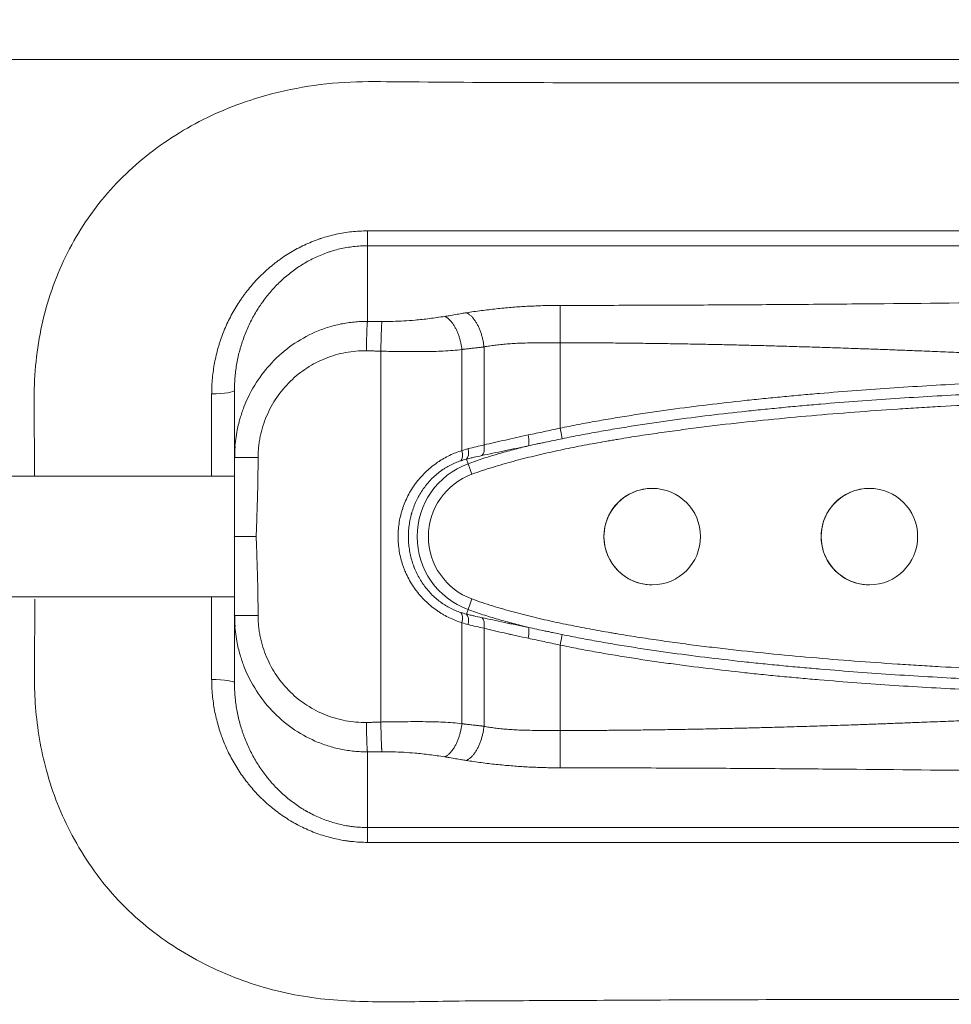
# Model space of a CAD drawing. Header units: millimetres. Extents: x -8 to 594, y 0 to 420.
# Tile 175 of 249: x 263 to 275, y 336 to 349. Entities that reach past the tile are written whole.
import ezdxf

# ---------------------------------------------------------------- set-up
doc = ezdxf.new("R2010")
doc.units = ezdxf.units.MM
doc.layers.add('1', color=7, linetype='Continuous', true_color=0xffffff)
doc.styles.add('Calibri', font='txt')
doc.dimstyles.get("Standard").update_dxf_attribs({"dimtxt": 0.18, "dimasz": 0.18, "dimexe": 0.18, "dimexo": 0.0625, "dimgap": 0.09, "dimtad": 0, "dimtih": 1, "dimtoh": 1, "dimdec": 4, "dimzin": 0, "dimdsep": 46, "dimtxsty": 'Standard', "dimcen": 0.09, "dimadec": 0, "dimazin": 0, "dimtfac": 1, "dimtdec": 4, "dimtofl": 0, "dimtmove": 0, "dimatfit": 3, "dimfxl": 0, "dimtolj": 1, "dimtzin": 0, "dimarcsym": 0})

# ---------------------------------------------------------------- blocks, each defined once
blk = doc.blocks.new('_U2')
at = {"layer": '1', "color": 18, "lineweight": 13}
for p, q in [((147.37, 320.701), (147.37, 378.38)), ((281.821, 328.547), (281.821, 378.38)), ((147.37, 376.38), (189.299, 376.38)), ((281.821, 376.38), (239.891, 376.38))]:
    blk.add_line(p, q, dxfattribs=at)
at = {"layer": '1', "color": 18}
for points in [[(147.37, 376.38), (150.87, 377.318), (150.87, 375.442)], [(281.821, 376.38), (278.321, 375.442), (278.321, 377.318)]]:
    blk.add_solid(points, dxfattribs=at)
at = {"layer": '1', "color": 18, "linetype": 'Continuous', "lineweight": 13, "char_height": 3.5, "attachment_point": 7, "line_spacing_factor": 1.399613, "style": 'Calibri'}
for s, insert in [('\\fCalibri|b0|i0;\\W1.0000;2.7', (190.985, 373.383)), ('\\fCalibri|b0|i0;\\W1.0000;LIFT POINT SPAN', (201.135, 373.383))]:
    blk.add_mtext(s, dxfattribs=dict(at, insert=insert))

msp = doc.modelspace()

# ---------------------------------------------------------------- linework, layer by layer
at = {"layer": '1', "color": 155, "linetype": 'Continuous', "lineweight": 13}
for p, q in [((267.084, 346.546), (281.858, 346.546)), ((281.858, 346.351), (267.084, 346.351)), ((267.26, 340.083), (267.26, 344.962)), ((268.326, 344.985), (268.326, 343.656)), ((268.617, 343.73), (268.617, 345.02)), ((269.617, 345.074), (269.617, 343.95)), ((268.385, 343.542), (268.407, 343.482)), ((268.407, 341.563), (268.385, 341.504)), ((268.326, 341.39), (268.326, 340.061)), ((268.617, 340.026), (268.617, 341.316)), ((269.617, 341.096), (269.617, 339.971)), ((267.084, 338.695), (281.858, 338.695)), ((281.858, 338.499), (267.084, 338.499))]:
    msp.add_line(p, q, dxfattribs=at)
at = {"layer": '1', "color": 155, "linetype": 'Continuous', "lineweight": 18}
for p, q in [((265.339, 343.562), (265.334, 343.562)), ((265.333, 343.317), (218.14, 343.317)), ((218.14, 341.729), (265.333, 341.729)), ((265.334, 341.484), (265.339, 341.484))]:
    msp.add_line(p, q, dxfattribs=at)
at = {"layer": '1', "color": 155, "linetype": 'Continuous', "lineweight": 13}
for centre, major_axis, ratio, start_param, end_param in [((267.084, 346.646), (0, 0.3), 0.000043, 3.324195, 4.372694), ((267.084, 297.182), (0, 50), 0.000043, 0.182602, 0.271201), ((265.034, 344.449), (-0.3, 0), 0.15568, 1.57084, 3.141636), ((265.034, 342.523), (0, -12.075), 0.000043, 4.556073, 4.646609), ((269.617, 343.95), (-0.031, 0.147), 0.000042, 1.570788, 2.801747), ((269.165, 343.861), (0.03, -0.147), 0.205755, 0.178401, 1.528482), ((268.711, 342.523), (1.202, 0), 0.99478, 1.824615, 1.896593), ((268.334, 343.681), (0.037, -0.145), 0.487926, 0.200289, 1.445542), ((268.542, 343.73), (0.032, -0.147), 0.491286, 0.200735, 1.464115), ((268.251, 343.656), (0.048, -0.142), 0.480043, 0.199283, 1.410846), ((268.458, 343.344), (-0.052, 0.141), 0.00004, 4.712374, 6.108638), ((268.759, 342.523), (0, -0.874), 1, 3.49288, 5.931898), ((265.034, 342.523), (0, -12.075), 0.000043, 4.778169, 4.868705), ((268.458, 341.702), (0.052, 0.141), 0.00004, 3.31614, 4.712404), ((268.251, 341.39), (0.048, 0.142), 0.480043, 4.872339, 6.083902), ((268.334, 341.365), (0.037, 0.145), 0.487926, 4.837643, 6.082896), ((268.711, 342.523), (1.202, 0), 0.99478, 4.386592, 4.45857), ((268.542, 341.316), (0.032, 0.147), 0.491286, 4.81907, 6.082451), ((269.165, 341.185), (0.03, 0.147), 0.205755, 4.754703, 6.104784), ((269.617, 341.096), (-0.031, -0.147), 0.000042, 3.481438, 4.712398), ((265.034, 340.596), (-0.3, 0), 0.15568, 3.141549, 4.712345), ((267.084, 387.863), (0, 50), 0.000043, 2.870392, 2.95899), ((267.084, 338.399), (0, 0.3), 0.000043, 5.052084, 6.100583)]:
    msp.add_ellipse(centre, major_axis=major_axis, ratio=ratio, start_param=start_param, end_param=end_param, dxfattribs=at)
at = {"layer": '1', "color": 155, "linetype": 'Continuous', "lineweight": 18}
for centre, major_axis, ratio, start_param, end_param in [((265.334, 297.182), (0, -48.25), 0.000043, 3.343801, 3.420974), ((268.759, 342.523), (0, 1.022), 1, 0.351287, 2.790305), ((270.83, 342.523), (0, 0.635), 1, 0, 3.141593), ((273.687, 342.523), (0, 0.635), 1, 0, 3.141593), ((265.334, 387.863), (0, -48.25), 0.000043, 6.003804, 6.080977)]:
    msp.add_ellipse(centre, major_axis=major_axis, ratio=ratio, start_param=start_param, end_param=end_param, dxfattribs=at)
for centre in [(270.83, 342.523), (273.687, 342.523)]:
    msp.add_ellipse(centre, major_axis=(0, -0.635), ratio=1, dxfattribs=at)
for points, degree, knots in [([(282.735, 348.803), (282.31, 348.803), (281.183, 348.803), (279.21, 348.803), (277.416, 348.803), (276.077, 348.803), (275.46, 348.803), (275.029, 348.803), (274.781, 348.803), (274.596, 348.803), (274.412, 348.803), (274.227, 348.803), (274.042, 348.803), (273.817, 348.803), (273.509, 348.804), (273.016, 348.803), (272.132, 348.803), (269.42, 348.803), (264.982, 348.804), (259.793, 348.804), (255.847, 348.804), (253.382, 348.804), (251.913, 348.804), (250.927, 348.804), (250.372, 348.804), (250.003, 348.804), (249.849, 348.805), (249.725, 348.804), (249.601, 348.804), (249.447, 348.804), (249.262, 348.804), (249.016, 348.804), (248.584, 348.804), (247.968, 348.805), (246.348, 348.805), (243.847, 348.805), (239.902, 348.805), (233.138, 348.805), (225.53, 348.805), (217.639, 348.805), (212.707, 348.805), (208.762, 348.805), (204.817, 348.805), (200.842, 348.805), (196.896, 348.805), (193.936, 348.806), (191.007, 348.806), (189.035, 348.806), (188.049, 348.806)], 3, [0, 0, 0, 0, 0.013463, 0.035715, 0.062501, 0.070313, 0.078128, 0.082035, 0.083998, 0.08596, 0.087903, 0.089853, 0.091806, 0.093759, 0.097004, 0.101567, 0.109379, 0.125004, 0.187502, 0.250001, 0.289407, 0.3125, 0.328126, 0.335941, 0.343755, 0.345698, 0.347641, 0.34863, 0.349619, 0.351572, 0.35352, 0.355473, 0.359379, 0.36719, 0.375001, 0.410713, 0.446427, 0.499997, 0.624997, 0.687496, 0.749996, 0.781246, 0.812496, 0.874996, 0.907192, 0.937498, 0.968776, 1, 1, 1, 1]), ([(274.494, 336.432), (275.047, 336.432), (276.095, 336.432), (277.581, 336.429), (278.895, 336.425), (280.037, 336.42), (280.968, 336.417), (281.719, 336.409), (282.34, 336.416), (283.004, 336.493), (283.706, 336.653), (284.431, 336.949), (285.087, 337.366), (285.66, 337.934), (286.013, 338.545), (286.204, 339.102), (286.309, 339.614), (286.325, 340.219), (286.285, 340.906), (286.27, 341.733), (286.262, 342.683), (286.277, 343.623), (286.301, 344.427), (286.34, 345.101), (286.258, 345.694), (286.105, 346.19), (285.864, 346.712), (285.467, 347.252), (284.87, 347.75), (284.186, 348.122), (283.409, 348.378), (282.448, 348.541), (281.305, 348.525), (280.008, 348.517), (278.685, 348.509), (277.38, 348.502), (276.111, 348.497), (274.042, 348.492), (271.145, 348.494), (268.452, 348.498), (266.778, 348.516), (266.144, 348.435), (265.419, 348.25), (264.638, 347.896), (263.878, 347.323), (263.278, 346.591), (262.877, 345.725), (262.68, 344.776), (262.702, 343.963), (262.703, 343.476), (262.704, 343.318)], 3, [0, 0, 0, 0, 0.034235, 0.064921, 0.092061, 0.115654, 0.1357, 0.149696, 0.162198, 0.174164, 0.191113, 0.207073, 0.223527, 0.240955, 0.259454, 0.269203, 0.279272, 0.293154, 0.307584, 0.322456, 0.34458, 0.366382, 0.380743, 0.394978, 0.409028, 0.419141, 0.428801, 0.446725, 0.462939, 0.479307, 0.496434, 0.514332, 0.53976, 0.567, 0.59477, 0.621719, 0.647848, 0.673356, 0.749903, 0.82726, 0.840327, 0.853498, 0.866774, 0.887071, 0.907667, 0.928372, 0.949031, 0.969641, 0.990158, 1, 1, 1, 1]), ([(267.084, 346.351), (267.053, 346.351), (267.022, 346.35), (266.961, 346.347), (266.9, 346.341), (266.81, 346.328), (266.721, 346.31), (266.662, 346.295), (266.618, 346.282), (266.596, 346.275), (266.575, 346.268), (266.56, 346.263), (266.553, 346.26), (266.517, 346.247), (266.489, 346.236), (266.433, 346.213), (266.405, 346.2), (266.351, 346.174), (266.298, 346.147), (266.221, 346.101), (266.171, 346.068), (266.134, 346.043), (266.116, 346.029), (266.098, 346.016), (266.086, 346.007), (266.08, 346.002), (266.05, 345.979), (266.027, 345.96), (265.982, 345.922), (265.938, 345.882), (265.875, 345.82), (265.816, 345.754), (265.759, 345.686), (265.724, 345.639), (265.702, 345.609), (265.698, 345.603), (265.689, 345.59), (265.676, 345.572), (265.664, 345.554), (265.64, 345.517), (265.609, 345.467), (265.566, 345.39), (265.54, 345.337), (265.502, 345.258), (265.479, 345.203), (265.449, 345.12), (265.439, 345.092), (265.428, 345.057), (265.425, 345.05), (265.421, 345.036), (265.415, 345.014), (265.408, 344.993), (265.389, 344.921), (265.376, 344.863), (265.355, 344.747), (265.347, 344.688), (265.339, 344.599), (265.335, 344.54), (265.334, 344.48), (265.334, 344.449)], 3, [0, 0, 0, 0, 0.03125, 0.03125, 0.0625, 0.09375, 0.125, 0.15625, 0.15625, 0.171875, 0.179688, 0.179688, 0.1875, 0.1875, 0.21875, 0.21875, 0.25, 0.25, 0.28125, 0.3125, 0.34375, 0.34375, 0.359375, 0.367188, 0.367188, 0.375, 0.375, 0.40625, 0.40625, 0.4375, 0.46875, 0.5, 0.53125, 0.5625, 0.5625, 0.570313, 0.570313, 0.578125, 0.59375, 0.59375, 0.625, 0.65625, 0.6875, 0.6875, 0.75, 0.75, 0.78125, 0.78125, 0.789063, 0.789063, 0.796875, 0.8125, 0.8125, 0.875, 0.875, 0.9375, 0.9375, 0.96875, 1, 1, 1, 1]), ([(265.334, 343.562), (265.334, 343.592), (265.336, 343.705), (265.349, 343.818), (265.365, 343.899), (265.365, 343.899)], 3, [0, 0, 0, 0, 0.267195, 0.999652, 1, 1, 1, 1]), ([(265.334, 342.523), (265.334, 342.868), (265.334, 343.042), (265.334, 343.331), (265.334, 343.562)], 2, [0, 0, 0, 0.5, 0.5, 1, 1, 1]), ([(265.334, 341.484), (265.334, 341.715), (265.334, 342.003), (265.334, 342.178), (265.334, 342.523)], 2, [0, 0, 0, 0.5, 0.5, 1, 1, 1]), ([(262.705, 341.699), (262.706, 341.503), (262.706, 341.045), (262.691, 340.303), (262.824, 339.461), (263.091, 338.759), (263.413, 338.216), (263.715, 337.821), (264.07, 337.469), (264.588, 337.072), (265.302, 336.698), (266.221, 336.442), (267.175, 336.388), (268.217, 336.414), (269.446, 336.415), (270.914, 336.425), (272.624, 336.43), (273.844, 336.432), (274.494, 336.432)], 3, [0, 0, 0, 0, 0.038044, 0.088885, 0.144706, 0.206244, 0.239181, 0.27343, 0.307536, 0.340997, 0.405793, 0.467287, 0.526109, 0.5899, 0.669135, 0.763895, 0.874182, 1, 1, 1, 1]), ([(265.365, 341.147), (265.365, 341.147), (265.349, 341.228), (265.336, 341.341), (265.334, 341.454), (265.334, 341.484)], 3, [0, 0, 0, 0, 0.000348, 0.732805, 1, 1, 1, 1]), ([(265.334, 340.596), (265.334, 340.566), (265.335, 340.506), (265.339, 340.446), (265.347, 340.358), (265.355, 340.299), (265.376, 340.183), (265.389, 340.125), (265.412, 340.039), (265.421, 340.011), (265.434, 339.968), (265.439, 339.954), (265.446, 339.933), (265.449, 339.926), (265.454, 339.912), (265.466, 339.877), (265.491, 339.815), (265.515, 339.762), (265.552, 339.682), (265.58, 339.63), (265.624, 339.554), (265.655, 339.504), (265.688, 339.456), (265.723, 339.408), (265.741, 339.384), (265.761, 339.358), (265.764, 339.355), (265.768, 339.349), (265.771, 339.346), (265.778, 339.338), (265.792, 339.32), (265.806, 339.303), (265.835, 339.27), (265.875, 339.226), (265.938, 339.164), (266.003, 339.104), (266.049, 339.067), (266.096, 339.031), (266.12, 339.013), (266.169, 338.979), (266.193, 338.962), (266.232, 338.939), (266.251, 338.927), (266.271, 338.915), (266.281, 338.91), (266.284, 338.908), (266.29, 338.904), (266.32, 338.888), (266.377, 338.858), (266.459, 338.821), (266.543, 338.788), (266.601, 338.769), (266.658, 338.752), (266.688, 338.744), (266.747, 338.73), (266.777, 338.724), (266.822, 338.716), (266.837, 338.714), (266.86, 338.71), (266.868, 338.709), (266.883, 338.707), (266.922, 338.702), (266.991, 338.696), (267.053, 338.695), (267.084, 338.695)], 3, [0, 0, 0, 0, 0.03125, 0.0625, 0.0625, 0.125, 0.125, 0.1875, 0.1875, 0.21875, 0.21875, 0.234375, 0.234375, 0.242187, 0.242187, 0.25, 0.28125, 0.3125, 0.3125, 0.375, 0.375, 0.40625, 0.4375, 0.4375, 0.46875, 0.46875, 0.472656, 0.472656, 0.476562, 0.476562, 0.484375, 0.5, 0.5, 0.53125, 0.5625, 0.59375, 0.625, 0.625, 0.65625, 0.65625, 0.6875, 0.6875, 0.703125, 0.710938, 0.710938, 0.714844, 0.714844, 0.71875, 0.75, 0.78125, 0.8125, 0.84375, 0.84375, 0.875, 0.875, 0.90625, 0.90625, 0.921875, 0.921875, 0.929688, 0.929688, 0.9375, 0.96875, 1, 1, 1, 1])]:
    msp.add_open_spline(points, degree=degree, knots=knots, dxfattribs=at)
at = {"layer": '1', "color": 155, "linetype": 'Continuous', "lineweight": 13}
for points, degree, knots in [([(265.034, 344.403), (265.034, 344.437), (265.034, 344.472), (265.038, 344.541), (265.043, 344.609), (265.055, 344.711), (265.071, 344.811), (265.093, 344.911), (265.11, 344.978), (265.124, 345.027), (265.129, 345.043), (265.137, 345.068), (265.14, 345.076), (265.145, 345.092), (265.159, 345.133), (265.185, 345.205), (265.224, 345.299), (265.268, 345.391), (265.315, 345.48), (265.367, 345.568), (265.404, 345.625), (265.434, 345.667), (265.446, 345.684), (265.459, 345.701), (265.464, 345.708), (265.466, 345.712), (265.474, 345.722), (265.5, 345.756), (265.548, 345.816), (265.615, 345.892), (265.686, 345.965), (265.761, 346.035), (265.813, 346.079), (265.853, 346.111), (265.866, 346.122), (265.893, 346.143), (265.907, 346.153), (265.949, 346.184), (266.006, 346.223), (266.093, 346.277), (266.183, 346.326), (266.276, 346.371), (266.339, 346.398), (266.388, 346.417), (266.412, 346.426), (266.441, 346.437), (266.453, 346.441), (266.461, 346.444), (266.465, 346.445), (266.503, 346.457), (266.569, 346.478), (266.67, 346.502), (266.772, 346.522), (266.875, 346.536), (266.944, 346.541), (267.014, 346.545), (267.049, 346.546), (267.084, 346.546)], 3, [0, 0, 0, 0, 0.03125, 0.03125, 0.0625, 0.09375, 0.125, 0.15625, 0.1875, 0.1875, 0.203125, 0.203125, 0.210937, 0.210937, 0.21875, 0.25, 0.28125, 0.3125, 0.34375, 0.375, 0.40625, 0.40625, 0.421875, 0.425781, 0.425781, 0.429687, 0.429687, 0.4375, 0.46875, 0.5, 0.53125, 0.5625, 0.59375, 0.59375, 0.609375, 0.609375, 0.625, 0.625, 0.65625, 0.6875, 0.71875, 0.75, 0.78125, 0.78125, 0.796875, 0.804688, 0.808594, 0.808594, 0.8125, 0.8125, 0.84375, 0.875, 0.90625, 0.9375, 0.96875, 0.96875, 1, 1, 1, 1]), ([(269.617, 345.566), (269.934, 345.566), (270.584, 345.567), (271.547, 345.571), (272.531, 345.577), (273.831, 345.587), (275.142, 345.601), (276.28, 345.614), (276.808, 345.62), (277.031, 345.622), (277.113, 345.623), (277.174, 345.625), (277.235, 345.627), (277.29, 345.629), (277.339, 345.631), (277.38, 345.632), (277.405, 345.632), (277.417, 345.632)], 3, [0, 0, 0, 0, 0.121829, 0.249813, 0.370393, 0.49971, 0.749705, 0.874729, 0.937243, 0.952872, 0.960687, 0.968529, 0.976418, 0.984318, 0.990221, 0.995444, 1, 1, 1, 1]), ([(268.384, 345.469), (268.449, 345.479), (268.577, 345.498), (268.775, 345.521), (268.939, 345.537), (269.067, 345.547), (269.159, 345.553), (269.252, 345.557), (269.343, 345.561), (269.435, 345.564), (269.526, 345.566), (269.586, 345.566), (269.617, 345.566)], 3, [0, 0, 0, 0, 0.17329, 0.339537, 0.499745, 0.574022, 0.647135, 0.719215, 0.790397, 0.860824, 0.930642, 1, 1, 1, 1]), ([(265.365, 343.899), (265.376, 343.96), (265.403, 344.072), (265.479, 344.295), (265.608, 344.549), (265.823, 344.826), (266.084, 345.052), (266.315, 345.182), (266.476, 345.248), (266.561, 345.277), (266.647, 345.302), (266.734, 345.322), (266.821, 345.337), (266.909, 345.348), (266.996, 345.354), (267.054, 345.355), (267.083, 345.355)], 3, [0, 0, 0, 0, 0.076162, 0.140516, 0.289576, 0.423162, 0.569264, 0.709616, 0.746538, 0.783268, 0.819814, 0.856181, 0.892377, 0.928407, 0.964279, 1, 1, 1, 1]), ([(267.083, 345.355), (267.097, 345.355), (267.128, 345.355), (267.179, 345.355), (267.229, 345.355), (267.261, 345.355), (267.274, 345.355)], 3, [0, 0, 0, 0, 0.208984, 0.500005, 0.792465, 1, 1, 1, 1]), ([(267.274, 345.355), (267.321, 345.355), (267.418, 345.355), (267.564, 345.361), (267.693, 345.37), (267.805, 345.381), (267.902, 345.393), (268.001, 345.406), (268.067, 345.416), (268.1, 345.421)], 3, [0, 0, 0, 0, 0.162781, 0.33033, 0.504971, 0.619745, 0.740234, 0.866864, 1, 1, 1, 1]), ([(268.1, 345.421), (268.12, 345.424), (268.168, 345.432), (268.242, 345.445), (268.316, 345.458), (268.364, 345.466), (268.384, 345.469)], 3, [0, 0, 0, 0, 0.208015, 0.499909, 0.791573, 1, 1, 1, 1]), ([(267.07, 344.97), (267.024, 344.969), (266.932, 344.967), (266.795, 344.948), (266.661, 344.916), (266.487, 344.856), (266.281, 344.749), (266.063, 344.574), (265.883, 344.359), (265.77, 344.153), (265.706, 343.977), (265.676, 343.863), (265.66, 343.771), (265.651, 343.701), (265.645, 343.631), (265.645, 343.585), (265.644, 343.562)], 3, [0, 0, 0, 0, 0.062158, 0.124036, 0.185842, 0.247509, 0.371867, 0.496197, 0.622032, 0.747498, 0.810906, 0.874232, 0.905845, 0.93729, 0.968648, 1, 1, 1, 1]), ([(267.26, 344.962), (267.247, 344.963), (267.215, 344.963), (267.165, 344.966), (267.115, 344.969), (267.083, 344.969), (267.07, 344.97)], 3, [0, 0, 0, 0, 0.208466, 0.500002, 0.791925, 1, 1, 1, 1]), ([(268.326, 344.985), (268.287, 344.981), (268.207, 344.972), (268.082, 344.964), (267.95, 344.96), (267.82, 344.958), (267.682, 344.958), (267.521, 344.959), (267.378, 344.961), (267.285, 344.962), (267.26, 344.962)], 3, [0, 0, 0, 0, 0.120855, 0.24905, 0.367494, 0.498814, 0.612847, 0.749962, 0.934545, 1, 1, 1, 1]), ([(269.617, 345.074), (269.561, 345.074), (269.474, 345.074), (269.342, 345.074), (269.224, 345.073), (269.108, 345.069), (269.009, 345.065), (268.921, 345.059), (268.838, 345.051), (268.76, 345.042), (268.686, 345.032), (268.639, 345.024), (268.617, 345.02)], 3, [0, 0, 0, 0, 0.157428, 0.249105, 0.380827, 0.497448, 0.589302, 0.677872, 0.763191, 0.845291, 0.924213, 1, 1, 1, 1]), ([(277.417, 344.814), (277.368, 344.814), (277.295, 344.824), (277.283, 344.826), (277.234, 344.833), (277.197, 344.839), (277.173, 344.842), (277.14, 344.846), (277.113, 344.848), (277.109, 344.848), (277.052, 344.851), (276.982, 344.854), (276.93, 344.856), (276.642, 344.869), (276.442, 344.878), (275.887, 344.903), (275.467, 344.921), (274.372, 344.969), (273.517, 344.998), (272.473, 345.035), (271.567, 345.053), (270.543, 345.074), (269.617, 345.074)], 2, [0, 0, 0, 0.015625, 0.015625, 0.023438, 0.023438, 0.03125, 0.03125, 0.039062, 0.039062, 0.046875, 0.046875, 0.0625, 0.0625, 0.125, 0.125, 0.25, 0.25, 0.5, 0.5, 0.75, 0.75, 1, 1, 1]), ([(269.617, 343.95), (269.697, 343.966), (269.777, 343.982), (269.898, 344.006), (269.939, 344.013), (270.019, 344.028), (270.06, 344.036), (270.181, 344.057), (270.262, 344.071), (270.424, 344.098), (270.505, 344.111), (270.667, 344.136), (270.748, 344.149), (270.91, 344.172), (270.992, 344.184), (271.236, 344.217), (271.398, 344.238), (271.724, 344.277), (271.887, 344.296), (272.132, 344.322), (272.213, 344.331), (272.377, 344.347), (272.458, 344.355), (272.622, 344.371), (272.704, 344.379), (272.867, 344.393), (272.949, 344.4), (273.194, 344.421), (273.358, 344.434), (273.685, 344.459), (273.849, 344.47), (274.176, 344.492), (274.34, 344.502), (274.668, 344.521), (274.832, 344.53), (275.078, 344.542), (275.16, 344.546), (275.324, 344.554), (275.406, 344.557), (275.652, 344.568), (275.816, 344.574), (276.144, 344.586), (276.308, 344.591), (276.8, 344.606), (277.128, 344.613), (277.456, 344.618)], 3, [0, 0, 0, 0, 0.03125, 0.03125, 0.046875, 0.046875, 0.0625, 0.0625, 0.09375, 0.09375, 0.125, 0.125, 0.15625, 0.15625, 0.1875, 0.1875, 0.25, 0.25, 0.3125, 0.3125, 0.34375, 0.34375, 0.375, 0.375, 0.40625, 0.40625, 0.4375, 0.4375, 0.5, 0.5, 0.5625, 0.5625, 0.625, 0.625, 0.6875, 0.6875, 0.71875, 0.71875, 0.75, 0.75, 0.8125, 0.8125, 0.875, 0.875, 1, 1, 1, 1]), ([(277.459, 344.477), (277.131, 344.472), (276.804, 344.464), (276.314, 344.45), (276.15, 344.445), (275.823, 344.433), (275.66, 344.427), (275.415, 344.416), (275.333, 344.412), (275.17, 344.405), (275.088, 344.401), (274.843, 344.389), (274.68, 344.38), (274.353, 344.361), (274.19, 344.351), (273.863, 344.33), (273.7, 344.318), (273.374, 344.294), (273.211, 344.281), (272.966, 344.26), (272.885, 344.253), (272.722, 344.238), (272.64, 344.231), (272.478, 344.215), (272.396, 344.207), (272.233, 344.191), (272.152, 344.182), (271.908, 344.156), (271.746, 344.138), (271.421, 344.098), (271.259, 344.078), (271.016, 344.044), (270.935, 344.033), (270.773, 344.009), (270.692, 343.997), (270.531, 343.972), (270.45, 343.959), (270.289, 343.932), (270.208, 343.918), (270.087, 343.897), (270.047, 343.889), (269.966, 343.875), (269.926, 343.867), (269.806, 343.844), (269.725, 343.828), (269.645, 343.811)], 3, [0, 0, 0, 0, 0.125, 0.125, 0.1875, 0.1875, 0.25, 0.25, 0.28125, 0.28125, 0.3125, 0.3125, 0.375, 0.375, 0.4375, 0.4375, 0.5, 0.5, 0.5625, 0.5625, 0.59375, 0.59375, 0.625, 0.625, 0.65625, 0.65625, 0.6875, 0.6875, 0.75, 0.75, 0.8125, 0.8125, 0.84375, 0.84375, 0.875, 0.875, 0.90625, 0.90625, 0.9375, 0.9375, 0.953125, 0.953125, 0.96875, 0.96875, 1, 1, 1, 1]), ([(277.461, 344.336), (277.272, 344.332), (277.082, 344.329), (276.704, 344.32), (276.515, 344.314), (276.136, 344.303), (275.947, 344.296), (275.569, 344.281), (275.379, 344.273), (275.001, 344.255), (274.812, 344.246), (274.529, 344.23), (274.434, 344.224), (274.292, 344.216), (274.245, 344.213), (274.151, 344.207), (274.103, 344.204), (273.867, 344.188), (273.678, 344.175), (273.301, 344.146), (273.112, 344.131), (272.735, 344.098), (272.547, 344.08), (272.171, 344.042), (271.983, 344.022), (271.701, 343.99), (271.607, 343.978), (271.419, 343.955), (271.325, 343.943), (271.137, 343.918), (271.044, 343.905), (270.856, 343.879), (270.763, 343.865), (270.575, 343.836), (270.482, 343.821), (270.365, 343.802), (270.342, 343.798), (270.295, 343.79), (270.225, 343.778), (270.155, 343.765), (270.015, 343.74), (269.922, 343.723), (269.737, 343.686), (269.644, 343.667), (269.459, 343.627), (269.367, 343.606), (269.229, 343.572), (269.183, 343.561), (269.092, 343.538), (269.046, 343.526), (268.955, 343.501), (268.909, 343.488), (268.818, 343.462), (268.773, 343.448), (268.682, 343.42), (268.637, 343.406), (268.547, 343.376), (268.502, 343.36), (268.458, 343.344)], 3, [0, 0, 0, 0, 0.0625, 0.0625, 0.125, 0.125, 0.1875, 0.1875, 0.25, 0.25, 0.3125, 0.3125, 0.34375, 0.34375, 0.359375, 0.359375, 0.375, 0.375, 0.4375, 0.4375, 0.5, 0.5, 0.5625, 0.5625, 0.625, 0.625, 0.65625, 0.65625, 0.6875, 0.6875, 0.71875, 0.71875, 0.75, 0.75, 0.78125, 0.78125, 0.789063, 0.789063, 0.796875, 0.8125, 0.8125, 0.84375, 0.84375, 0.875, 0.875, 0.90625, 0.90625, 0.921875, 0.921875, 0.9375, 0.9375, 0.953125, 0.953125, 0.96875, 0.96875, 0.984375, 0.984375, 1, 1, 1, 1]), ([(269.197, 343.861), (269.231, 343.868), (269.266, 343.876), (269.336, 343.89), (269.371, 343.897), (269.441, 343.912), (269.476, 343.919), (269.546, 343.934), (269.581, 343.942), (269.617, 343.95)], 3, [0, 0, 0, 0, 0.25, 0.25, 0.5, 0.5, 0.75, 0.75, 1, 1, 1, 1]), ([(268.617, 343.73), (268.662, 343.74), (268.708, 343.751), (268.802, 343.773), (268.85, 343.783), (268.947, 343.805), (268.996, 343.816), (269.095, 343.838), (269.146, 343.85), (269.197, 343.861)], 3, [0, 0, 0, 0, 0.25, 0.25, 0.5, 0.5, 0.75, 0.75, 1, 1, 1, 1]), ([(269.645, 343.811), (269.608, 343.803), (269.571, 343.796), (269.497, 343.78), (269.459, 343.773), (269.404, 343.761), (269.385, 343.757), (269.348, 343.749), (269.33, 343.746), (269.274, 343.734), (269.237, 343.726), (269.2, 343.717)], 3, [0, 0, 0, 0, 0.25, 0.25, 0.5, 0.5, 0.625, 0.625, 0.75, 0.75, 1, 1, 1, 1]), ([(268.407, 343.482), (268.439, 343.494), (268.472, 343.506), (268.537, 343.528), (268.57, 343.539), (268.636, 343.561), (268.669, 343.571), (268.735, 343.591), (268.768, 343.601), (268.867, 343.63), (268.934, 343.649), (269.067, 343.684), (269.133, 343.701), (269.2, 343.717)], 3, [0, 0, 0, 0, 0.125, 0.125, 0.25, 0.25, 0.375, 0.375, 0.5, 0.5, 0.75, 0.75, 1, 1, 1, 1]), ([(268.409, 343.681), (268.444, 343.689), (268.478, 343.698), (268.547, 343.714), (268.582, 343.722), (268.617, 343.73)], 3, [0, 0, 0, 0, 0.5, 0.5, 1, 1, 1, 1]), ([(269.2, 343.717), (269.146, 343.706), (269.093, 343.695), (268.988, 343.674), (268.936, 343.663), (268.834, 343.642), (268.783, 343.631), (268.684, 343.61), (268.635, 343.6), (268.587, 343.589)], 3, [0, 0, 0, 0, 0.25, 0.25, 0.5, 0.5, 0.75, 0.75, 1, 1, 1, 1]), ([(265.644, 343.562), (265.644, 343.48), (265.643, 343.307), (265.637, 343.061), (265.629, 342.797), (265.623, 342.624), (265.62, 342.523)], 3, [0, 0, 0, 0, 0.236122, 0.499902, 0.708928, 1, 1, 1, 1]), ([(268.326, 341.39), (268.299, 341.398), (268.272, 341.408), (268.218, 341.429), (268.191, 341.441), (268.137, 341.466), (268.111, 341.48), (268.071, 341.503), (268.058, 341.511), (268.038, 341.523), (268.032, 341.528), (268.022, 341.534), (268.019, 341.536), (268.012, 341.541), (267.983, 341.56), (267.955, 341.581), (267.906, 341.62), (267.883, 341.641), (267.837, 341.684), (267.814, 341.707), (267.788, 341.737), (267.78, 341.746), (267.772, 341.755), (267.767, 341.761), (267.764, 341.764), (267.751, 341.779), (267.741, 341.792), (267.712, 341.83), (267.693, 341.856), (267.658, 341.91), (267.642, 341.938), (267.611, 341.995), (267.597, 342.024), (267.583, 342.057), (267.581, 342.061), (267.578, 342.068), (267.576, 342.072), (267.572, 342.083), (267.563, 342.106), (267.554, 342.129), (267.539, 342.175), (267.53, 342.206), (267.514, 342.268), (267.507, 342.299), (267.497, 342.363), (267.493, 342.395), (267.49, 342.435), (267.489, 342.444), (267.488, 342.46), (267.488, 342.468), (267.487, 342.492), (267.486, 342.508), (267.486, 342.557), (267.488, 342.589), (267.493, 342.653), (267.497, 342.685), (267.508, 342.748), (267.514, 342.78), (267.526, 342.827), (267.531, 342.842), (267.536, 342.862), (267.538, 342.866), (267.54, 342.873), (267.544, 342.885), (267.548, 342.897), (267.561, 342.935), (267.572, 342.965), (267.598, 343.024), (267.612, 343.052), (267.642, 343.109), (267.659, 343.136), (267.694, 343.19), (267.712, 343.216), (267.734, 343.245), (267.737, 343.248), (267.742, 343.255), (267.749, 343.264), (267.767, 343.286), (267.783, 343.304), (267.815, 343.339), (267.837, 343.362), (267.883, 343.405), (267.906, 343.425), (267.955, 343.464), (267.98, 343.483), (268.012, 343.505), (268.022, 343.511), (268.031, 343.518), (268.038, 343.522), (268.041, 343.524), (268.058, 343.534), (268.071, 343.542), (268.11, 343.565), (268.137, 343.579), (268.191, 343.605), (268.218, 343.617), (268.272, 343.638), (268.299, 343.647), (268.326, 343.656)], 3, [0, 0, 0, 0, 0.03125, 0.03125, 0.0625, 0.0625, 0.09375, 0.09375, 0.109375, 0.109375, 0.117188, 0.117188, 0.121094, 0.121094, 0.125, 0.15625, 0.15625, 0.1875, 0.1875, 0.21875, 0.21875, 0.226563, 0.230469, 0.230469, 0.234375, 0.234375, 0.25, 0.25, 0.28125, 0.28125, 0.3125, 0.3125, 0.34375, 0.34375, 0.347656, 0.347656, 0.351562, 0.351562, 0.359375, 0.375, 0.375, 0.40625, 0.40625, 0.4375, 0.4375, 0.46875, 0.46875, 0.476562, 0.476562, 0.484375, 0.484375, 0.5, 0.5, 0.53125, 0.53125, 0.5625, 0.5625, 0.59375, 0.59375, 0.609375, 0.609375, 0.613281, 0.613281, 0.617187, 0.625, 0.625, 0.65625, 0.65625, 0.6875, 0.6875, 0.71875, 0.71875, 0.75, 0.75, 0.753906, 0.753906, 0.757812, 0.765625, 0.78125, 0.78125, 0.8125, 0.8125, 0.84375, 0.84375, 0.875, 0.875, 0.882812, 0.886719, 0.886719, 0.890625, 0.890625, 0.90625, 0.90625, 0.9375, 0.9375, 0.96875, 0.96875, 1, 1, 1, 1]), ([(268.587, 343.589), (268.553, 343.582), (268.52, 343.574), (268.469, 343.563), (268.452, 343.559), (268.419, 343.55), (268.402, 343.546), (268.385, 343.542)], 3, [0, 0, 0, 0, 0.5, 0.5, 0.75, 0.75, 1, 1, 1, 1]), ([(268.312, 343.521), (268.289, 343.514), (268.266, 343.505), (268.221, 343.487), (268.198, 343.476), (268.153, 343.453), (268.131, 343.441), (268.098, 343.42), (268.087, 343.413), (268.073, 343.404), (268.07, 343.402), (268.065, 343.398), (268.057, 343.392), (268.048, 343.386), (268.022, 343.367), (268.001, 343.35), (267.961, 343.315), (267.941, 343.296), (267.903, 343.258), (267.885, 343.237), (267.859, 343.206), (267.851, 343.195), (267.838, 343.178), (267.834, 343.173), (267.828, 343.164), (267.826, 343.161), (267.822, 343.156), (267.803, 343.13), (267.787, 343.104), (267.759, 343.056), (267.745, 343.032), (267.721, 342.983), (267.71, 342.957), (267.69, 342.906), (267.68, 342.88), (267.67, 342.846), (267.668, 342.839), (267.665, 342.829), (267.664, 342.826), (267.662, 342.819), (267.658, 342.802), (267.653, 342.785), (267.644, 342.745), (267.639, 342.717), (267.631, 342.663), (267.624, 342.607), (267.622, 342.552), (267.622, 342.51), (267.622, 342.496), (267.623, 342.475), (267.623, 342.468), (267.624, 342.454), (267.625, 342.447), (267.627, 342.412), (267.63, 342.384), (267.639, 342.33), (267.644, 342.302), (267.656, 342.248), (267.663, 342.221), (267.676, 342.181), (267.68, 342.168), (267.687, 342.148), (267.69, 342.139), (267.694, 342.129), (267.697, 342.122), (267.698, 342.119), (267.71, 342.09), (267.721, 342.064), (267.745, 342.014), (267.758, 341.99), (267.786, 341.942), (267.801, 341.919), (267.825, 341.885), (267.833, 341.874), (267.846, 341.857), (267.85, 341.851), (267.859, 341.841), (267.863, 341.835), (267.885, 341.809), (267.903, 341.788), (267.941, 341.749), (267.961, 341.731), (268.001, 341.695), (268.022, 341.679), (268.049, 341.659), (268.054, 341.655), (268.062, 341.649), (268.065, 341.647), (268.071, 341.643), (268.084, 341.634), (268.098, 341.625), (268.131, 341.605), (268.154, 341.592), (268.198, 341.569), (268.221, 341.559), (268.266, 341.54), (268.289, 341.532), (268.312, 341.525)], 3, [0, 0, 0, 0, 0.03125, 0.03125, 0.0625, 0.0625, 0.09375, 0.09375, 0.109375, 0.109375, 0.113281, 0.113281, 0.117187, 0.125, 0.125, 0.15625, 0.15625, 0.1875, 0.1875, 0.21875, 0.21875, 0.234375, 0.234375, 0.242187, 0.242187, 0.246094, 0.246094, 0.25, 0.28125, 0.28125, 0.3125, 0.3125, 0.34375, 0.34375, 0.375, 0.375, 0.382813, 0.382813, 0.386719, 0.386719, 0.390625, 0.40625, 0.40625, 0.4375, 0.4375, 0.46875, 0.5, 0.5, 0.515625, 0.515625, 0.523438, 0.523438, 0.53125, 0.53125, 0.5625, 0.5625, 0.59375, 0.59375, 0.625, 0.625, 0.640625, 0.640625, 0.648438, 0.652344, 0.652344, 0.65625, 0.65625, 0.6875, 0.6875, 0.71875, 0.71875, 0.75, 0.75, 0.765625, 0.765625, 0.773438, 0.773438, 0.78125, 0.78125, 0.8125, 0.8125, 0.84375, 0.84375, 0.875, 0.875, 0.882812, 0.882812, 0.886719, 0.886719, 0.890625, 0.90625, 0.90625, 0.9375, 0.9375, 0.96875, 0.96875, 1, 1, 1, 1]), ([(265.62, 342.523), (265.623, 342.422), (265.629, 342.249), (265.637, 341.984), (265.643, 341.739), (265.644, 341.566), (265.644, 341.484)], 3, [0, 0, 0, 0, 0.291072, 0.500098, 0.763878, 1, 1, 1, 1]), ([(268.458, 341.702), (268.502, 341.686), (268.547, 341.67), (268.637, 341.64), (268.682, 341.625), (268.773, 341.597), (268.818, 341.584), (268.909, 341.557), (268.955, 341.545), (269.046, 341.52), (269.092, 341.508), (269.183, 341.485), (269.229, 341.473), (269.367, 341.44), (269.459, 341.419), (269.644, 341.379), (269.737, 341.36), (269.922, 341.323), (270.015, 341.306), (270.155, 341.28), (270.202, 341.272), (270.272, 341.26), (270.295, 341.256), (270.342, 341.248), (270.365, 341.244), (270.482, 341.225), (270.575, 341.21), (270.763, 341.181), (270.856, 341.167), (271.044, 341.14), (271.137, 341.127), (271.325, 341.102), (271.419, 341.09), (271.607, 341.067), (271.701, 341.056), (271.983, 341.024), (272.171, 341.003), (272.547, 340.966), (272.735, 340.948), (273.112, 340.915), (273.301, 340.9), (273.678, 340.871), (273.867, 340.858), (274.103, 340.842), (274.151, 340.839), (274.245, 340.833), (274.292, 340.83), (274.434, 340.822), (274.529, 340.816), (274.812, 340.8), (275.001, 340.79), (275.379, 340.772), (275.569, 340.764), (275.947, 340.75), (276.136, 340.743), (276.515, 340.731), (276.704, 340.726), (277.082, 340.717), (277.272, 340.713), (277.461, 340.71)], 3, [0, 0, 0, 0, 0.015625, 0.015625, 0.03125, 0.03125, 0.046875, 0.046875, 0.0625, 0.0625, 0.078125, 0.078125, 0.09375, 0.09375, 0.125, 0.125, 0.15625, 0.15625, 0.1875, 0.1875, 0.203125, 0.203125, 0.210937, 0.210937, 0.21875, 0.21875, 0.25, 0.25, 0.28125, 0.28125, 0.3125, 0.3125, 0.34375, 0.34375, 0.375, 0.375, 0.4375, 0.4375, 0.5, 0.5, 0.5625, 0.5625, 0.625, 0.625, 0.640625, 0.640625, 0.65625, 0.65625, 0.6875, 0.6875, 0.75, 0.75, 0.8125, 0.8125, 0.875, 0.875, 0.9375, 0.9375, 1, 1, 1, 1]), ([(265.644, 341.484), (265.645, 341.461), (265.645, 341.414), (265.651, 341.345), (265.66, 341.275), (265.676, 341.183), (265.706, 341.069), (265.77, 340.893), (265.883, 340.686), (266.063, 340.471), (266.281, 340.296), (266.487, 340.189), (266.661, 340.13), (266.795, 340.098), (266.932, 340.079), (267.024, 340.077), (267.07, 340.076)], 3, [0, 0, 0, 0, 0.031352, 0.06271, 0.094155, 0.125768, 0.189094, 0.252502, 0.377968, 0.503803, 0.628133, 0.752491, 0.814158, 0.875964, 0.937842, 1, 1, 1, 1]), ([(268.385, 341.504), (268.402, 341.5), (268.419, 341.495), (268.452, 341.487), (268.469, 341.483), (268.52, 341.471), (268.553, 341.464), (268.587, 341.456)], 3, [0, 0, 0, 0, 0.25, 0.25, 0.5, 0.5, 1, 1, 1, 1]), ([(269.2, 341.328), (269.133, 341.345), (269.067, 341.362), (268.934, 341.397), (268.867, 341.416), (268.768, 341.445), (268.735, 341.454), (268.669, 341.475), (268.636, 341.485), (268.57, 341.506), (268.537, 341.517), (268.472, 341.54), (268.439, 341.551), (268.407, 341.563)], 3, [0, 0, 0, 0, 0.25, 0.25, 0.5, 0.5, 0.625, 0.625, 0.75, 0.75, 0.875, 0.875, 1, 1, 1, 1]), ([(268.617, 341.316), (268.582, 341.324), (268.547, 341.331), (268.478, 341.348), (268.444, 341.356), (268.409, 341.365)], 3, [0, 0, 0, 0, 0.5, 0.5, 1, 1, 1, 1]), ([(268.587, 341.456), (268.635, 341.446), (268.684, 341.436), (268.783, 341.415), (268.834, 341.404), (268.898, 341.391), (268.911, 341.388), (268.93, 341.384), (268.937, 341.383), (268.95, 341.38), (268.982, 341.373), (269.015, 341.366), (269.094, 341.35), (269.147, 341.339), (269.2, 341.328)], 3, [0, 0, 0, 0, 0.25, 0.25, 0.5, 0.5, 0.5625, 0.5625, 0.59375, 0.59375, 0.625, 0.75, 0.75, 1, 1, 1, 1]), ([(269.197, 341.185), (269.146, 341.196), (269.096, 341.207), (269.022, 341.224), (268.997, 341.229), (268.966, 341.236), (268.96, 341.237), (268.948, 341.24), (268.942, 341.242), (268.923, 341.246), (268.911, 341.248), (268.85, 341.262), (268.802, 341.273), (268.708, 341.295), (268.662, 341.305), (268.617, 341.316)], 3, [0, 0, 0, 0, 0.25, 0.25, 0.375, 0.375, 0.40625, 0.40625, 0.4375, 0.4375, 0.5, 0.5, 0.75, 0.75, 1, 1, 1, 1]), ([(269.2, 341.328), (269.237, 341.32), (269.274, 341.312), (269.348, 341.296), (269.385, 341.288), (269.441, 341.277), (269.459, 341.273), (269.497, 341.265), (269.515, 341.261), (269.571, 341.25), (269.608, 341.242), (269.645, 341.234)], 3, [0, 0, 0, 0, 0.25, 0.25, 0.5, 0.5, 0.625, 0.625, 0.75, 0.75, 1, 1, 1, 1]), ([(269.645, 341.234), (269.725, 341.218), (269.806, 341.202), (269.926, 341.179), (269.966, 341.171), (270.047, 341.156), (270.087, 341.149), (270.208, 341.127), (270.289, 341.113), (270.45, 341.087), (270.531, 341.074), (270.692, 341.049), (270.773, 341.036), (270.935, 341.013), (271.016, 341.001), (271.259, 340.968), (271.421, 340.947), (271.746, 340.908), (271.908, 340.89), (272.152, 340.863), (272.233, 340.855), (272.396, 340.838), (272.478, 340.831), (272.64, 340.815), (272.722, 340.807), (272.885, 340.793), (272.966, 340.786), (273.211, 340.765), (273.374, 340.752), (273.7, 340.728), (273.863, 340.716), (274.19, 340.695), (274.353, 340.685), (274.68, 340.666), (274.843, 340.657), (275.088, 340.645), (275.17, 340.641), (275.333, 340.633), (275.415, 340.63), (275.66, 340.619), (275.823, 340.613), (276.15, 340.601), (276.314, 340.596), (276.804, 340.582), (277.131, 340.574), (277.459, 340.569)], 3, [0, 0, 0, 0, 0.03125, 0.03125, 0.046875, 0.046875, 0.0625, 0.0625, 0.09375, 0.09375, 0.125, 0.125, 0.15625, 0.15625, 0.1875, 0.1875, 0.25, 0.25, 0.3125, 0.3125, 0.34375, 0.34375, 0.375, 0.375, 0.40625, 0.40625, 0.4375, 0.4375, 0.5, 0.5, 0.5625, 0.5625, 0.625, 0.625, 0.6875, 0.6875, 0.71875, 0.71875, 0.75, 0.75, 0.8125, 0.8125, 0.875, 0.875, 1, 1, 1, 1]), ([(267.083, 339.691), (267.054, 339.691), (266.996, 339.691), (266.909, 339.698), (266.821, 339.709), (266.734, 339.724), (266.647, 339.744), (266.561, 339.769), (266.476, 339.798), (266.315, 339.864), (266.084, 339.994), (265.823, 340.22), (265.608, 340.497), (265.479, 340.75), (265.403, 340.974), (265.376, 341.085), (265.365, 341.147)], 3, [0, 0, 0, 0, 0.035721, 0.071593, 0.107623, 0.143819, 0.180186, 0.216732, 0.253462, 0.290384, 0.430736, 0.576838, 0.710424, 0.859484, 0.923838, 1, 1, 1, 1]), ([(269.617, 341.096), (269.581, 341.104), (269.546, 341.112), (269.476, 341.127), (269.441, 341.134), (269.371, 341.148), (269.336, 341.155), (269.266, 341.17), (269.231, 341.177), (269.197, 341.185)], 3, [0, 0, 0, 0, 0.25, 0.25, 0.5, 0.5, 0.75, 0.75, 1, 1, 1, 1]), ([(277.456, 340.427), (277.128, 340.433), (276.8, 340.44), (276.308, 340.455), (276.144, 340.46), (275.816, 340.472), (275.652, 340.478), (275.406, 340.488), (275.324, 340.492), (275.16, 340.5), (275.078, 340.504), (274.832, 340.516), (274.668, 340.525), (274.34, 340.544), (274.176, 340.554), (273.849, 340.575), (273.685, 340.587), (273.358, 340.611), (273.194, 340.624), (272.949, 340.645), (272.867, 340.652), (272.704, 340.667), (272.622, 340.675), (272.458, 340.69), (272.377, 340.698), (272.213, 340.715), (272.132, 340.723), (271.887, 340.75), (271.724, 340.768), (271.398, 340.808), (271.236, 340.829), (270.992, 340.862), (270.91, 340.873), (270.748, 340.897), (270.667, 340.909), (270.505, 340.935), (270.424, 340.948), (270.262, 340.975), (270.181, 340.988), (270.06, 341.01), (270.019, 341.017), (269.939, 341.032), (269.898, 341.04), (269.777, 341.063), (269.697, 341.079), (269.617, 341.096)], 3, [0, 0, 0, 0, 0.125, 0.125, 0.1875, 0.1875, 0.25, 0.25, 0.28125, 0.28125, 0.3125, 0.3125, 0.375, 0.375, 0.4375, 0.4375, 0.5, 0.5, 0.5625, 0.5625, 0.59375, 0.59375, 0.625, 0.625, 0.65625, 0.65625, 0.6875, 0.6875, 0.75, 0.75, 0.8125, 0.8125, 0.84375, 0.84375, 0.875, 0.875, 0.90625, 0.90625, 0.9375, 0.9375, 0.953125, 0.953125, 0.96875, 0.96875, 1, 1, 1, 1]), ([(267.084, 338.499), (267.048, 338.499), (266.978, 338.501), (266.908, 338.507), (266.865, 338.512), (266.851, 338.513), (266.838, 338.515), (266.83, 338.516), (266.825, 338.517), (266.804, 338.52), (266.786, 338.522), (266.734, 338.531), (266.7, 338.538), (266.633, 338.552), (266.566, 338.569), (266.467, 338.599), (266.37, 338.634), (266.275, 338.675), (266.213, 338.705), (266.175, 338.725), (266.163, 338.731), (266.152, 338.737), (266.144, 338.741), (266.14, 338.743), (266.121, 338.754), (266.106, 338.762), (266.061, 338.788), (266.032, 338.807), (265.975, 338.844), (265.919, 338.883), (265.838, 338.945), (265.76, 339.011), (265.686, 339.08), (265.615, 339.153), (265.57, 339.204), (265.545, 339.234), (265.542, 339.237), (265.537, 339.244), (265.529, 339.254), (265.51, 339.277), (265.494, 339.297), (265.463, 339.338), (265.423, 339.393), (265.367, 339.478), (265.315, 339.565), (265.268, 339.655), (265.224, 339.747), (265.198, 339.81), (265.179, 339.857), (265.173, 339.873), (265.166, 339.894), (265.164, 339.898), (265.161, 339.906), (265.157, 339.918), (265.142, 339.962), (265.119, 340.036), (265.093, 340.135), (265.071, 340.234), (265.055, 340.335), (265.043, 340.437), (265.038, 340.505), (265.034, 340.574), (265.034, 340.608), (265.034, 340.643)], 3, [0, 0, 0, 0, 0.03125, 0.0625, 0.0625, 0.070312, 0.074219, 0.074219, 0.078125, 0.078125, 0.09375, 0.09375, 0.125, 0.125, 0.15625, 0.1875, 0.21875, 0.25, 0.28125, 0.28125, 0.289063, 0.292969, 0.292969, 0.296875, 0.296875, 0.3125, 0.3125, 0.34375, 0.34375, 0.375, 0.40625, 0.4375, 0.46875, 0.5, 0.53125, 0.53125, 0.535156, 0.535156, 0.539063, 0.546875, 0.5625, 0.5625, 0.59375, 0.625, 0.65625, 0.6875, 0.71875, 0.75, 0.75, 0.765625, 0.765625, 0.769531, 0.769531, 0.773438, 0.78125, 0.8125, 0.84375, 0.875, 0.90625, 0.9375, 0.96875, 0.96875, 1, 1, 1, 1]), ([(269.617, 339.971), (270.543, 339.971), (271.567, 339.992), (272.473, 340.011), (273.517, 340.047), (274.372, 340.077), (275.467, 340.124), (275.887, 340.142), (276.442, 340.167), (276.642, 340.176), (276.93, 340.19), (276.982, 340.192), (277.052, 340.195), (277.109, 340.198), (277.113, 340.198), (277.14, 340.199), (277.173, 340.204), (277.197, 340.207), (277.234, 340.212), (277.283, 340.22), (277.295, 340.222), (277.368, 340.232), (277.417, 340.232)], 2, [0, 0, 0, 0.25, 0.25, 0.5, 0.5, 0.75, 0.75, 0.875, 0.875, 0.9375, 0.9375, 0.953125, 0.953125, 0.960938, 0.960938, 0.96875, 0.96875, 0.976562, 0.976562, 0.984375, 0.984375, 1, 1, 1]), ([(267.07, 340.076), (267.083, 340.076), (267.115, 340.077), (267.165, 340.08), (267.215, 340.082), (267.247, 340.083), (267.26, 340.083)], 3, [0, 0, 0, 0, 0.208075, 0.499998, 0.791534, 1, 1, 1, 1]), ([(267.26, 340.083), (267.285, 340.084), (267.378, 340.085), (267.521, 340.086), (267.682, 340.088), (267.82, 340.088), (267.95, 340.086), (268.082, 340.081), (268.207, 340.074), (268.287, 340.065), (268.326, 340.061)], 3, [0, 0, 0, 0, 0.065455, 0.250038, 0.387153, 0.501186, 0.632506, 0.75095, 0.879145, 1, 1, 1, 1]), ([(268.617, 340.026), (268.639, 340.022), (268.686, 340.014), (268.76, 340.003), (268.838, 339.994), (268.921, 339.987), (269.009, 339.981), (269.108, 339.976), (269.224, 339.973), (269.342, 339.972), (269.474, 339.971), (269.561, 339.971), (269.617, 339.971)], 3, [0, 0, 0, 0, 0.075787, 0.154709, 0.236809, 0.322128, 0.410698, 0.502552, 0.619173, 0.750895, 0.842572, 1, 1, 1, 1]), ([(267.274, 339.691), (267.261, 339.691), (267.229, 339.691), (267.179, 339.691), (267.128, 339.691), (267.097, 339.691), (267.083, 339.691)], 3, [0, 0, 0, 0, 0.207535, 0.499995, 0.791016, 1, 1, 1, 1]), ([(268.1, 339.625), (268.067, 339.63), (268.001, 339.64), (267.902, 339.653), (267.805, 339.664), (267.693, 339.675), (267.564, 339.685), (267.418, 339.691), (267.321, 339.691), (267.274, 339.691)], 3, [0, 0, 0, 0, 0.133136, 0.259766, 0.380255, 0.495029, 0.66967, 0.837219, 1, 1, 1, 1]), ([(268.384, 339.577), (268.364, 339.58), (268.316, 339.587), (268.242, 339.6), (268.168, 339.613), (268.12, 339.621), (268.1, 339.625)], 3, [0, 0, 0, 0, 0.208427, 0.500091, 0.791985, 1, 1, 1, 1]), ([(269.617, 339.48), (269.586, 339.48), (269.526, 339.48), (269.435, 339.482), (269.343, 339.485), (269.252, 339.488), (269.159, 339.493), (269.067, 339.499), (268.939, 339.509), (268.775, 339.524), (268.577, 339.548), (268.449, 339.567), (268.384, 339.577)], 3, [0, 0, 0, 0, 0.069358, 0.139176, 0.209603, 0.280785, 0.352865, 0.425978, 0.500255, 0.660463, 0.82671, 1, 1, 1, 1]), ([(277.417, 339.414), (277.405, 339.414), (277.38, 339.414), (277.339, 339.415), (277.29, 339.417), (277.235, 339.419), (277.174, 339.421), (277.113, 339.423), (277.031, 339.423), (276.808, 339.426), (276.28, 339.432), (275.142, 339.445), (273.831, 339.458), (272.531, 339.469), (271.547, 339.475), (270.584, 339.479), (269.934, 339.48), (269.617, 339.48)], 3, [0, 0, 0, 0, 0.004556, 0.009779, 0.015682, 0.023582, 0.031471, 0.039313, 0.047128, 0.062757, 0.125271, 0.250295, 0.50029, 0.629607, 0.750187, 0.878171, 1, 1, 1, 1])]:
    msp.add_open_spline(points, degree=degree, knots=knots, dxfattribs=at)
for points, weights in [([(269.617, 345.074), (269.617, 345.467), (269.617, 345.566)], [1, 0.791273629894, 1]), ([(267.07, 344.97), (267.073, 345.274), (267.083, 345.355)], [1, 0.796156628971, 1]), ([(267.274, 345.355), (267.263, 345.272), (267.26, 344.962)], [1, 0.796168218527, 1]), ([(268.326, 344.985), (268.284, 345.34), (268.1, 345.421)], [1, 0.78352902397, 1]), ([(268.617, 345.02), (268.574, 345.387), (268.384, 345.469)], [1, 0.782548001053, 1]), ([(265.644, 343.562), (265.385, 343.562), (265.339, 343.562)], [1, 0.757453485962, 0.93941642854]), ([(265.339, 341.484), (265.385, 341.484), (265.644, 341.484)], [0.93941642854, 0.757453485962, 1]), ([(267.083, 339.691), (267.073, 339.772), (267.07, 340.076)], [1, 0.796156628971, 1]), ([(267.26, 340.083), (267.263, 339.774), (267.274, 339.691)], [1, 0.796168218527, 1]), ([(268.1, 339.625), (268.284, 339.705), (268.326, 340.061)], [1, 0.78352902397, 1]), ([(268.384, 339.577), (268.574, 339.659), (268.617, 340.026)], [1, 0.782548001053, 1]), ([(269.617, 339.48), (269.617, 339.579), (269.617, 339.971)], [1, 0.791273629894, 1])]:
    msp.add_rational_spline(points, weights, degree=2, dxfattribs=at)
for points, degree in [([(268.617, 345.02), (268.569, 345.012), (268.375, 344.993), (268.326, 344.985)], 2), ([(268.385, 343.542), (268.36, 343.536), (268.336, 343.529), (268.312, 343.521)], 3), ([(268.312, 341.525), (268.336, 341.517), (268.36, 341.51), (268.385, 341.504)], 3), ([(268.326, 340.061), (268.375, 340.053), (268.569, 340.034), (268.617, 340.026)], 2)]:
    msp.add_open_spline(points, degree=degree, dxfattribs=at)
at = {"layer": '1', "color": 155, "linetype": 'Continuous', "lineweight": 18}
for points in [[(265.342, 343.712), (265.337, 343.637), (265.339, 343.562)], [(265.339, 341.484), (265.337, 341.409), (265.342, 341.334)]]:
    msp.add_open_spline(points, degree=2, dxfattribs=at)
msp.add_rational_spline([(265.334, 342.523), (265.333, 342.523), (265.62, 342.523)], [1, 0.722905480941, 1], degree=2, dxfattribs=at)

# ---------------------------------------------------------------- dimensions: what is measured, and where the dimension line sits
at = {"layer": '1', "color": 18, "linetype": 'Continuous', "lineweight": 13}
dim = msp.add_linear_dim(base=(281.821, 376.38), p1=(147.37, 320.701), p2=(281.821, 327.047), text=' <> \\fCalibri|b0|i0;\\C18;{\\H1.00x;\\fCalibri|b0|i0;LIFT POINT SPAN\\fCalibri|b0|i0;}\\C18;', dimstyle='Standard', override={"dimtxt": 3.5, "dimasz": 3.5, "dimexe": 2, "dimexo": 0, "dimgap": 1.5, "dimtih": 0, "dimtoh": 0, "dimdec": 1, "dimlfac": 0.02, "dimdsep": 46, "dimlunit": 2, "dimtxsty": 'Calibri', "dimsah": 1, "dimse1": 0, "dimse2": 0, "dimsd1": 0, "dimsd2": 0, "dimclrd": 18, "dimclre": 18, "dimclrt": 18, "dimtol": 0, "dimtm": -0.1, "dimtfac": 1, "dimtdec": 2, "dimtofl": 1, "dimtmove": 0, "dimlwd": 13, "dimlwe": 13}, dxfattribs=at)
dim.commit()
dim.dimension.update_dxf_attribs({"geometry": '_U2', "text_midpoint": (214.595, 376.38), "dimtype": 160})

doc.saveas('drawing.dxf')
